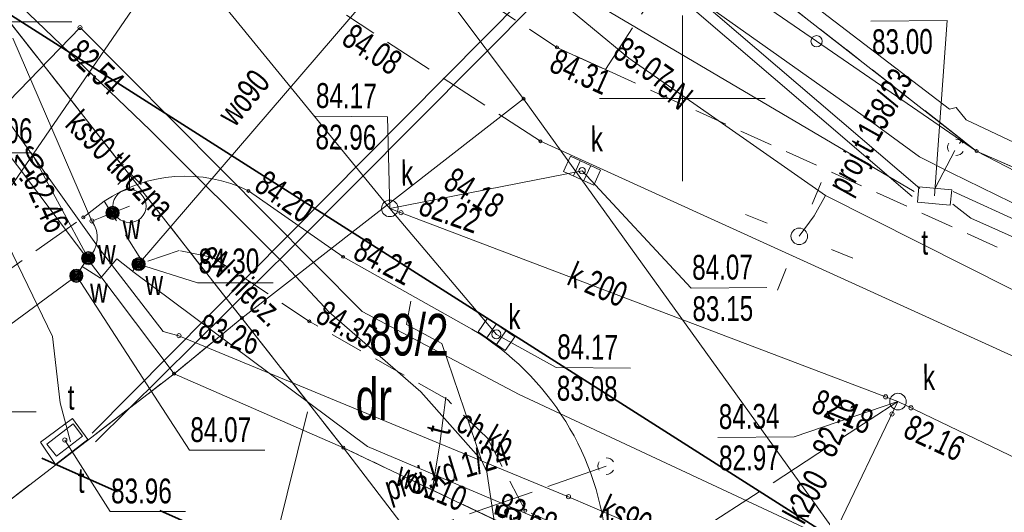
# Model space of a CAD drawing. Header units: metres. Extents: x -1013 to 1491425, y -5789533 to 1032.
# Tile 20 of 66: x -72 to -42, y 52 to 67. Entities that reach past the tile are written whole.
import ezdxf
from ezdxf.xclip import XClip

# ---------------------------------------------------------------- set-up
doc = ezdxf.new("R2010")
doc.units = ezdxf.units.M
doc.header["$MEASUREMENT"] = 0
doc.header["$XCLIPFRAME"] = 0
for name, pattern in [('2_KTCR02', [1.5, 1, -0.5]), ('2_KTJZ01', [2, 1.5, -0.5]), ('3_SUPK_P_01', [2.5, 2, -0.5]), ('3_SUPT_P_01', [2.5, 2, -0.5]), ('GUK', [2, 1.5, -0.5]), ('GUZ', [1, 0.5, -0.5]), ('Przerywana długa', [3.9, 2.5, -1.4])]:
    doc.linetypes.add(name, pattern=pattern)
doc.layers.add('700-L Mapa 1_500 dwg', color=7, linetype='Continuous')
doc.layers.add('708-L Opisy sytuacji 1_500 do legendy', color=7, linetype='Continuous')
for name, color, linetype, lineweight in [('703-L Płaszczyzny podejścia 2D3', 152, 'Continuous', 30), ('703-L Płaszczyzny podejścia 2D38', 171, 'Continuous', 35), ('708-L Opisy sytuacji 1_500 do legendy1', 7, 'Continuous', 13), ('708-L Opisy sytuacji 1_500 do legendy85', 1, 'Continuous', 25), ('GN.6640.3638.2023_9_Dzialki7', 9, 'Continuous', 18), ('GN.6640.3638.2023_9_Kontury90', 9, 'Continuous', 18), ('GN.6640.3638.2023_9_KTCR_E_T_17', 9, 'Continuous', 18), ('GN.6640.3638.2023_9_KTCR_L_17', 9, 'Continuous', 18), ('GN.6640.3638.2023_9_KTJZ_L_07', 9, 'Continuous', 18), ('GN.6640.3638.2023_9_KTKR_L_07', 9, 'Continuous', 18), ('GN.6640.3638.2023_9_KTOK_L_47', 9, 'Continuous', 18), ('GN.6640.3638.2023_9_Numery_dzialek7', 9, 'Continuous', 18), ('GN.6640.3638.2023_9_Numery_uzytkow7', 9, 'Continuous', 18), ('GN.6640.3638.2023_9_PODZIAL_SEKCYJNY_L_07', 9, 'Continuous', 18), ('GN.6640.3638.2023_9_Punkty7', 9, 'Continuous', 18), ('GN.6640.3638.2023_9_RTPW_T_17', 9, 'Continuous', 18), ('GN.6640.3638.2023_9_SUOG_L_052', 9, 'Continuous', 18), ('GN.6640.3638.2023_9_SUOW_L_05', 9, 'Continuous', 18), ('GN.6640.3638.2023_9_SUPE_D_L_31', 9, 'Continuous', 18), ('GN.6640.3638.2023_9_SUPE_E_T_31', 9, 'Continuous', 18), ('GN.6640.3638.2023_9_SUPE_L_11', 9, 'Continuous', 18), ('GN.6640.3638.2023_9_SUPG_L_252', 9, 'Continuous', 18), ('GN.6640.3638.2023_9_SUPK_D_L_034', 9, 'Continuous', 18), ('GN.6640.3638.2023_9_SUPK_D_L_434', 9, 'Continuous', 18), ('GN.6640.3638.2023_9_SUPK_E_T_434', 9, 'Continuous', 18), ('GN.6640.3638.2023_9_SUPK_L_034', 9, 'Continuous', 18), ('GN.6640.3638.2023_9_SUPK_L_434', 9, 'Continuous', 18), ('GN.6640.3638.2023_9_SUPP_E_T_434', 9, 'Continuous', 18), ('GN.6640.3638.2023_9_SUPP_E_T_630', 9, 'Continuous', 18), ('GN.6640.3638.2023_9_SUPP_L_434', 9, 'Continuous', 18), ('GN.6640.3638.2023_9_SUPP_L_630', 9, 'Continuous', 18), ('GN.6640.3638.2023_9_SUPS_T_434', 9, 'Continuous', 18), ('GN.6640.3638.2023_9_SUPS_T_630', 9, 'Continuous', 18), ('GN.6640.3638.2023_9_SUPT_D_L_030', 9, 'Continuous', 18), ('GN.6640.3638.2023_9_SUPT_E_T_030', 9, 'Continuous', 18), ('GN.6640.3638.2023_9_SUPT_L_030', 9, 'Continuous', 18), ('GN.6640.3638.2023_9_SUPW_D_L_05', 9, 'Continuous', 18), ('GN.6640.3638.2023_9_SUPW_E_T_05', 9, 'Continuous', 18), ('GN.6640.3638.2023_9_SUPW_L_05', 9, 'Continuous', 18), ('GN.6640.3638.2023_9_SUSM_D_T_07', 9, 'Continuous', 18), ('GN.6640.3638.2023_9_SUSM_D_T_37', 9, 'Continuous', 18), ('GN.6640.3638.2023_9_SUTG_T_052', 9, 'Continuous', 18), ('GN.6640.3638.2023_9_SUTK_T_034', 9, 'Continuous', 18), ('GN.6640.3638.2023_9_SUTT_T_030', 9, 'Continuous', 18), ('GN.6640.3638.2023_9_SUTW_T_05', 9, 'Continuous', 18), ('GN.6640.3638.2023_9_SUUK_D_T_234', 9, 'Continuous', 18), ('GN.6640.3638.2023_9_SUUK_E_T_934', 9, 'Continuous', 18), ('GN.6640.3638.2023_9_SUUK_T_07', 9, 'Continuous', 18), ('GN.6640.3638.2023_9_SUUT_D_T_130', 9, 'Continuous', 18), ('GN.6640.3638.2023_9_SUUT_E_T_930', 9, 'Continuous', 18), ('GN.6640.3638.2023_9_SUUT_L_130', 9, 'Continuous', 18), ('GN.6640.3638.2023_9_SUUT_T_37', 9, 'Continuous', 18), ('GN.6640.3638.2023_9_SUUW_E_T_57', 9, 'Continuous', 18), ('GN.6640.3638.2023_9_SUUW_T_07', 9, 'Continuous', 18), ('GN.6640.3638.2023_9_SUUW_T_77', 9, 'Continuous', 18), ('GN.6640.3638.2023_9_Uzytki7', 9, 'Continuous', 18)]:
    doc.layers.add(name, color=color, linetype=linetype, lineweight=lineweight)
doc.styles.add('STYL_AUTOMATYCZNY_1', font='arial.ttf', dxfattribs={"width": 0.7})
doc.styles.add('STYL_AUTOMATYCZNY_2', font='arial.ttf')
doc.dimstyles.new('STYL_AUTOMATYCZNY__4', dxfattribs={"dimtxt": 1.25, "dimasz": 0.917874, "dimexe": 0.18, "dimexo": 0.04, "dimgap": 0, "dimtad": 1, "dimtih": 1, "dimtoh": 1, "dimzin": 0, "dimdsep": 46, "dimtxsty": 'STYL_AUTOMATYCZNY_2', "dimblk": 'ARROWHEAD_8', "dimblk1": 'ARROWHEAD_8', "dimblk2": 'ARROWHEAD_8', "dimcen": 0.09, "dimclrd": 7, "dimclre": 7, "dimclrt": 1, "dimazin": 0, "dimtfac": 1, "dimtdec": 4, "dimtmove": 2, "dimatfit": 3, "dimfxl": 1, "dimtolj": 1, "dimtzin": 0, "dimarcsym": 0})

# ---------------------------------------------------------------- blocks, each defined once
blk = doc.blocks.new('Rysunek_1_9', base_point=(-7447251.91, -5789835.327))
at = {"layer": 'GN.6640.3638.2023_9_Dzialki7', "color": 9, "linetype": 'Continuous', "lineweight": 18}
for p, q in [((-102.37, 105.383), (-65.22, 58.043)), ((-56.71, 64.663), (-64.89, 75.563)), ((-77.51, 69.933), (-67.27, 56.363)), ((-50.9, 69.223), (-43.02, 63.083)), ((-65.22, 58.043), (-56.71, 64.663)), ((-42.33, 44.713), (-56.71, 64.663)), ((-43.02, 63.083), (-37.7, 60.743)), ((-65.22, 58.043), (-67.27, 56.363)), ((-65.22, 58.043), (-62.15, 54.133)), ((-242.47, -78.347), (-67.27, 56.363)), ((-67.27, 56.363), (-62.15, 54.133)), ((-62.15, 54.133), (-42.33, 44.713)), ((-62.15, 54.133), (-30.9, 13.243))]:
    blk.add_line(p, q, dxfattribs=at)
at = {"layer": 'GN.6640.3638.2023_9_Kontury90', "color": 9, "linetype": 'GUK', "lineweight": 18}
for p, q in [((-65.22, 58.043), (-99.5, 101.723)), ((-50.9, 69.223), (-43.02, 63.083)), ((-43.02, 63.083), (-37.7, 60.743)), ((-67.27, 56.363), (-65.22, 58.043)), ((-65.22, 58.043), (-62.15, 54.133)), ((-242.47, -78.347), (-67.27, 56.363)), ((-62.15, 54.133), (-42.33, 44.713))]:
    blk.add_line(p, q, dxfattribs=at)
at = {"layer": 'GN.6640.3638.2023_9_KTCR_L_17', "color": 9, "linetype": '2_KTCR02', "lineweight": 18}
for p, q in [((-55.7, 66.213), (-59.87, 68.973)), ((-54.23, 65.543), (-55.7, 66.213)), ((-30.1, 54.613), (-54.23, 65.543)), ((-68.2, 59.713), (-69.38, 61.573)), ((-67.11, 60.083), (-68.2, 59.713)), ((-66.09, 59.873), (-67.11, 60.083)), ((-63.18, 57.943), (-66.09, 59.873)), ((-59.01, 55.583), (-63.18, 57.943)), ((-57.8, 54.423), (-59.01, 55.583)), ((-56.66, 52.233), (-57.8, 54.423)), ((-54.2, 51.133), (-56.66, 52.233))]:
    blk.add_line(p, q, dxfattribs=at)
at = {"layer": 'GN.6640.3638.2023_9_KTJZ_L_07', "color": 9, "linetype": '2_KTJZ01', "lineweight": 18}
for p, q in [((-54.23, 65.543), (-51.88, 69.173)), ((-59.87, 68.973), (-55.7, 66.213)), ((-56.2, 63.383), (-62.06, 67.183)), ((-55.7, 66.213), (-54.23, 65.543)), ((-73.08, 58.923), (-70.01, 61.083))]:
    blk.add_line(p, q, dxfattribs=at)
at = {"layer": 'GN.6640.3638.2023_9_KTKR_L_07', "color": 9, "linetype": 'Continuous', "lineweight": 18}
for p, q in [((-36.74, 54.543), (-56.2, 63.383)), ((-62.16, 59.893), (-65.02, 61.883)), ((-69.38, 61.573), (-70.01, 61.083)), ((-62.16, 59.893), (-58.27, 57.713))]:
    blk.add_line(p, q, dxfattribs=at)
for centre, radius, start, end in [((-66.934, 57.992), 4.336, 63.8032, 124.3307), ((-62.588, 50.493), 8.412, 4.3606, 59.1164)]:
    blk.add_arc(centre, radius, start, end, dxfattribs=at)
at = {"layer": 'GN.6640.3638.2023_9_KTOK_L_47', "color": 9, "linetype": 'Continuous', "lineweight": 18}
for p, q in [((-47.855, 66.402), (-52.69, 69.723)), ((-43.02, 63.081), (-47.855, 66.402)), ((-43.02, 63.081), (-37.79, 60.363))]:
    blk.add_line(p, q, dxfattribs=at)
blk.add_circle((-47.855, 66.402), 0.17, dxfattribs=at)
at = {"layer": 'GN.6640.3638.2023_9_Numery_dzialek7', "color": 9, "linetype": 'Continuous', "lineweight": 18}
blk.add_line((-63.24, 55.213), (-65.11, 47.683), dxfattribs=at)
at = {"layer": 'GN.6640.3638.2023_9_PODZIAL_SEKCYJNY_L_07', "color": 9, "linetype": 'Continuous', "lineweight": 18}
for p, q in [((-51.91, 62.173), (-51.91, 67.173)), ((-54.41, 64.673), (-49.41, 64.673))]:
    blk.add_line(p, q, dxfattribs=at)
at = {"layer": 'GN.6640.3638.2023_9_Punkty7', "color": 9, "linetype": 'Continuous', "lineweight": 18}
for centre in [(-56.71, 64.663), (-43.02, 63.083), (-65.22, 58.043), (-67.27, 56.363), (-62.15, 54.133)]:
    blk.add_circle(centre, 0.045, dxfattribs=at)
at = {"layer": 'GN.6640.3638.2023_9_RTPW_T_17', "color": 9, "linetype": 'Continuous', "lineweight": 18}
for centre in [(-55.7, 66.213), (-56.2, 63.383), (-65.02, 61.883), (-70.01, 61.083), (-62.16, 59.893), (-63.18, 57.943), (-56.66, 52.233)]:
    blk.add_circle(centre, 0.045, dxfattribs=at)
at = {"layer": 'GN.6640.3638.2023_9_SUOG_L_052', "color": 9, "linetype": 'Continuous', "lineweight": 18}
blk.add_line((-42.68, 47.213), (-55.35, 52.653), dxfattribs=at)
at = {"layer": 'GN.6640.3638.2023_9_SUOW_L_05', "color": 9, "linetype": 'Continuous', "lineweight": 18}
blk.add_line((-68.34, 59.673), (-59.47, 69.983), dxfattribs=at)
at = {"layer": 'GN.6640.3638.2023_9_SUPE_D_L_31', "color": 9, "linetype": 'Continuous', "lineweight": 18}
for p, q in [((-53.531, 65.887), (-58.138, 69.705)), ((-73.04, 68.563), (-67.987, 63.716)), ((-48.545, 67.943), (-43.839, 64.346)), ((-50.596, 63.848), (-53.531, 65.887)), ((-43.839, 64.346), (-43.64, 64.397)), ((-43.64, 64.397), (-43.337, 64.029)), ((-43.337, 64.029), (-37.106, 61.093)), ((-67.987, 63.716), (-64.019, 59.763)), ((-47.591, 61.749), (-50.596, 63.848)), ((-47.591, 61.749), (-47.927, 61.126)), ((-41.951, 58.908), (-47.591, 61.749)), ((-47.927, 61.126), (-48.38, 60.513)), ((-64.019, 59.763), (-62.578, 58.223)), ((-60.245, 57.85), (-60.11, 58.551)), ((-62.578, 58.223), (-59.811, 55.822)), ((-59.181, 57.277), (-60.245, 57.85)), ((-57.976, 53.755), (-59.181, 57.277)), ((-59.811, 55.822), (-57.976, 53.755)), ((-57.976, 53.755), (-57.823, 53.406)), ((-57.823, 53.406), (-56.785, 46.533))]:
    blk.add_line(p, q, dxfattribs=at)
at = {"layer": 'GN.6640.3638.2023_9_SUPE_L_11', "color": 9, "linetype": 'Continuous', "lineweight": 18}
for p, q in [((-51.865, 67.979), (-46.277, 64.028)), ((-46.277, 64.028), (-44.749, 62.909)), ((-44.749, 62.909), (-43.786, 62.426)), ((-43.786, 62.426), (-38.52, 59.853))]:
    blk.add_line(p, q, dxfattribs=at)
at = {"layer": 'GN.6640.3638.2023_9_SUPG_L_252', "color": 9, "linetype": 'Continuous', "lineweight": 18}
for p, q in [((-69.53, 60.143), (-74.36, 66.883)), ((-67.6, 57.643), (-69.53, 60.143)), ((-67.12, 57.513), (-67.6, 57.643)), ((-55.35, 52.653), (-67.12, 57.513)), ((-42.68, 47.213), (-55.35, 52.653))]:
    blk.add_line(p, q, dxfattribs=at)
at = {"layer": 'GN.6640.3638.2023_9_SUPK_D_L_034', "color": 9, "linetype": 'Continuous', "lineweight": 18}
for centre, radius in [((-54.94, 62.493), 0.096), ((-57.53, 57.553), 0.133)]:
    blk.add_circle(centre, radius, dxfattribs=at)
at = {"layer": 'GN.6640.3638.2023_9_SUPK_D_L_434', "color": 9, "linetype": 'Continuous', "lineweight": 18}
for p, q in [((-60.75, 61.356), (-54.94, 62.493)), ((-45.397, 55.524), (-60.75, 61.356)), ((-60.75, 61.356), (-57.53, 57.553)), ((-50.582, 44.776), (-45.397, 55.524)), ((-45.397, 55.524), (-20.52, 43.573))]:
    blk.add_line(p, q, dxfattribs=at)
at = {"layer": 'GN.6640.3638.2023_9_SUPK_L_034', "color": 9, "linetype": 'Continuous', "lineweight": 18}
blk.add_line((-101.47, 111.113), (-60.75, 61.356), dxfattribs=at)
at = {"layer": 'GN.6640.3638.2023_9_SUPK_L_434', "color": 9, "linetype": 'Continuous', "lineweight": 18}
for p, q in [((-74.79, 58.253), (-65.54, 71.713)), ((-70.11, 66.813), (-76.4, 60.363)), ((-61.59, 58.243), (-70.11, 66.813)), ((-56.84, 55.733), (-61.59, 58.243)), ((-43.21, 49.383), (-56.84, 55.733))]:
    blk.add_line(p, q, dxfattribs=at)
at = {"layer": 'GN.6640.3638.2023_9_SUPP_L_434', "color": 9, "linetype": '3_SUPK_P_01', "lineweight": 18}
for p, q in [((-45.397, 55.524), (-56.386, 48.395)), ((-63.06, 50.483), (-54.21, 53.576))]:
    blk.add_line(p, q, dxfattribs=at)
at = {"layer": 'GN.6640.3638.2023_9_SUPP_L_630', "color": 9, "linetype": '3_SUPT_P_01', "lineweight": 18}
for p, q in [((-43.534, 63.316), (-43.456, 63.423)), ((-44.269, 61.964), (-43.68, 63.103))]:
    blk.add_line(p, q, dxfattribs=at)
at = {"layer": 'GN.6640.3638.2023_9_SUPS_T_434', "color": 9, "linetype": 'Continuous', "lineweight": 18}
for centre, start, end in [((-45.397, 55.524), 149.4064, 210.4809), ((-45.397, 55.524), 30.0857, 90.1805), ((-45.397, 55.524), 269.3333, 330.3412), ((-54.21, 53.576), 149.4064, 210.4809), ((-54.21, 53.576), 30.0857, 90.1805), ((-54.21, 53.576), 269.3333, 330.3412)]:
    blk.add_arc(centre, 0.25, start, end, dxfattribs=at)
at = {"layer": 'GN.6640.3638.2023_9_SUPS_T_630', "color": 9, "linetype": 'Continuous', "lineweight": 18}
for centre, start, end in [((-43.647, 63.198), 30.0857, 90.1805), ((-43.647, 63.199), 149.4064, 210.4809), ((-43.647, 63.199), 269.3333, 330.3412)]:
    blk.add_arc(centre, 0.25, start, end, dxfattribs=at)
at = {"layer": 'GN.6640.3638.2023_9_SUPT_D_L_030', "color": 9, "linetype": 'Continuous', "lineweight": 18}
for p, q in [((-54.658, 69.78), (-69.743, 54.572)), ((-44.733, 61.959), (-53.717, 69.627)), ((-54.436, 69.501), (-63.662, 60.226)), ((-53.855, 69.326), (-44.971, 61.717)), ((-70.943, 57.484), (-73.074, 61.88)), ((-39.919, 60.123), (-43.732, 61.866)), ((-43.739, 61.486), (-43.196, 61.06)), ((-43.196, 61.06), (-25.88, 53.341)), ((-63.662, 60.226), (-69.641, 54.313)), ((-70.709, 55.486), (-70.943, 57.484)), ((-70.401, 54.308), (-70.709, 55.486))]:
    blk.add_line(p, q, dxfattribs=at)
at = {"layer": 'GN.6640.3638.2023_9_SUPT_L_030', "color": 9, "linetype": 'Continuous', "lineweight": 18}
for p, q in [((-59.594, 70.525), (-44.912, 61.868)), ((-59.061, 55.66), (-59.24, 54.253)), ((-59.24, 54.253), (-59.508, 52.595))]:
    blk.add_line(p, q, dxfattribs=at)
at = {"layer": 'GN.6640.3638.2023_9_SUPW_D_L_05', "color": 9, "linetype": 'Continuous', "lineweight": 18}
for p, q in [((-69.75, 60.973), (-72.137, 66.497)), ((-70.22, 59.323), (-92.274, 43.103))]:
    blk.add_line(p, q, dxfattribs=at)
at = {"layer": 'GN.6640.3638.2023_9_SUPW_L_05', "color": 9, "linetype": 'Continuous', "lineweight": 18}
for p, q in [((-68.34, 59.673), (-59.47, 69.983)), ((-69.125, 61.223), (-68.614, 61.427)), ((-69.75, 60.973), (-69.45, 61.093)), ((-69.45, 61.093), (-69.125, 61.223)), ((-70.04, 59.603), (-69.86, 59.853)), ((-69, 59.833), (-69.49, 59.253)), ((-69, 59.833), (-68.47, 59.423)), ((-70.04, 59.603), (-70.22, 59.323)), ((-69.49, 59.253), (-70.04, 59.603)), ((-68.519, 59.461), (-68.34, 59.673)), ((-68.47, 59.423), (-61.42, 54.173)), ((-54.91, 51.423), (-61.42, 54.173))]:
    blk.add_line(p, q, dxfattribs=at)
blk.add_arc((-70.424, 60.474), 0.839, 312.2616, 36.5199, dxfattribs=at)
at = {"layer": 'GN.6640.3638.2023_9_SUSM_D_T_07', "color": 9, "linetype": 'Continuous', "lineweight": 18}
for p, q in [((-47.985, 61.486), (-47.721, 62.134)), ((-49.353, 60.908), (-50.001, 61.171)), ((-47.407, 60.118), (-46.758, 59.855)), ((-48.775, 59.54), (-49.038, 58.891))]:
    blk.add_line(p, q, dxfattribs=at)
at = {"layer": 'GN.6640.3638.2023_9_SUSM_D_T_37', "color": 9, "linetype": 'Continuous', "lineweight": 18}
blk.add_circle((-48.38, 60.513), 0.25, dxfattribs=at)
at = {"layer": 'GN.6640.3638.2023_9_SUTG_T_052', "color": 9, "linetype": 'Continuous', "lineweight": 18}
blk.add_line((-72.475, 66.99), (-70.358, 66.99), dxfattribs=at)
for centre in [(-67.12, 57.513), (-55.35, 52.653)]:
    blk.add_circle(centre, 0.0625, dxfattribs=at)
at = {"layer": 'GN.6640.3638.2023_9_SUTK_T_034', "color": 9, "linetype": 'Continuous', "lineweight": 18}
for p, q in [((-63.017, 64.139), (-60.819, 64.116)), ((-60.75, 61.356), (-60.819, 64.116)), ((-54.94, 62.493), (-51.642, 58.95)), ((-51.642, 58.95), (-49.362, 58.966)), ((-57.53, 57.553), (-55.728, 56.554)), ((-55.728, 56.554), (-53.475, 56.531)), ((-45.397, 55.524), (-48.53, 54.462)), ((-73.718, 55.218), (-71.438, 55.218)), ((-50.837, 54.445), (-48.53, 54.462))]:
    blk.add_line(p, q, dxfattribs=at)
for centre in [(-70.11, 66.813), (-60.41, 61.227), (-45.771, 55.666), (-45.002, 55.334), (-45.577, 55.151)]:
    blk.add_circle(centre, 0.0625, dxfattribs=at)
at = {"layer": 'GN.6640.3638.2023_9_SUTT_T_030', "color": 9, "linetype": 'Continuous', "lineweight": 18}
for p, q in [((-46.215, 67.009), (-43.908, 67.025)), ((-44.291, 61.732), (-43.908, 67.025)), ((-70.57, 54.363), (-69.201, 52.202)), ((-69.201, 52.202), (-66.921, 52.202))]:
    blk.add_line(p, q, dxfattribs=at)
blk.add_circle((-70.57, 54.363), 0.0625, dxfattribs=at)
at = {"layer": 'GN.6640.3638.2023_9_SUTW_T_05', "color": 9, "linetype": 'Continuous', "lineweight": 18}
for p, q in [((-73.832, 63.033), (-71.58, 63.033)), ((-69.86, 59.853), (-71.58, 63.033)), ((-68.34, 59.673), (-66.559, 59.105)), ((-70.22, 59.323), (-66.806, 54.053)), ((-66.559, 59.105), (-64.279, 59.105)), ((-66.806, 54.053), (-64.526, 54.053))]:
    blk.add_line(p, q, dxfattribs=at)
blk.add_circle((-69.75, 60.973), 0.0625, dxfattribs=at)
at = {"layer": 'GN.6640.3638.2023_9_SUUK_D_T_234', "color": 9, "linetype": 'Continuous', "lineweight": 18}
for centre in [(-60.75, 61.356), (-45.397, 55.524)]:
    blk.add_circle(centre, 0.25, dxfattribs=at)
at = {"layer": 'GN.6640.3638.2023_9_SUUK_T_07', "color": 9, "linetype": 'Continuous', "lineweight": 18}
for p, q in [((-55.498, 62.472), (-55.291, 62.927)), ((-55.291, 62.927), (-54.381, 62.514)), ((-54.996, 62.793), (-55.202, 62.338)), ((-54.588, 62.058), (-55.498, 62.472)), ((-54.677, 62.648), (-54.884, 62.193)), ((-54.381, 62.514), (-54.588, 62.058)), ((-58.083, 57.631), (-57.799, 58.043)), ((-57.799, 58.043), (-56.976, 57.474)), ((-57.532, 57.858), (-57.816, 57.447)), ((-57.26, 57.063), (-58.083, 57.631)), ((-57.244, 57.659), (-57.528, 57.248)), ((-56.976, 57.474), (-57.26, 57.063))]:
    blk.add_line(p, q, dxfattribs=at)
at = {"layer": 'GN.6640.3638.2023_9_SUUT_D_T_130', "color": 9, "linetype": 'Continuous', "lineweight": 18}
for p, q in [((-44.767, 62.011), (-44.81, 61.546)), ((-43.771, 61.918), (-44.767, 62.011)), ((-43.815, 61.454), (-43.771, 61.918)), ((-44.81, 61.546), (-43.815, 61.454))]:
    blk.add_line(p, q, dxfattribs=at)
at = {"layer": 'GN.6640.3638.2023_9_SUUT_L_130', "color": 9, "linetype": 'Continuous', "lineweight": 18}
for p, q in [((-70.34, 55.013), (-71.3, 54.303)), ((-69.87, 54.383), (-70.34, 55.013)), ((-71.3, 54.303), (-70.85, 53.623)), ((-70.85, 53.623), (-69.87, 54.383))]:
    blk.add_line(p, q, dxfattribs=at)
at = {"layer": 'GN.6640.3638.2023_9_SUUT_T_37', "color": 9, "linetype": 'Continuous', "lineweight": 18}
for p, q in [((-70.317, 54.853), (-71.108, 54.242)), ((-70.031, 54.484), (-70.317, 54.853)), ((-70.823, 53.872), (-70.031, 54.484)), ((-71.108, 54.242), (-70.823, 53.872))]:
    blk.add_line(p, q, dxfattribs=at)
at = {"layer": 'GN.6640.3638.2023_9_SUUW_T_07', "color": 9, "linetype": 'Continuous', "lineweight": 18}
for p, q in [((-68.614, 62.427), (-68.968, 62.074)), ((-68.614, 62.427), (-68.261, 62.074)), ((-68.614, 61.927), (-68.614, 62.427))]:
    blk.add_line(p, q, dxfattribs=at)
blk.add_circle((-68.614, 61.427), 0.5, dxfattribs=at)
at = {"layer": 'GN.6640.3638.2023_9_SUUW_T_77', "color": 9, "linetype": 'Continuous', "lineweight": 18}
for centre, radius in [((-69.125, 61.223), 0.2), ((-69.125, 61.223), 0.175), ((-69.125, 61.223), 0.15), ((-69.125, 61.223), 0.125), ((-69.125, 61.223), 0.1), ((-69.125, 61.223), 0.075), ((-69.125, 61.223), 0.05), ((-69.125, 61.223), 0.025), ((-69.125, 61.223), 0.00715), ((-69.86, 59.853), 0.2), ((-69.86, 59.853), 0.175), ((-69.86, 59.853), 0.15), ((-69.86, 59.853), 0.125), ((-69.86, 59.853), 0.1), ((-69.86, 59.853), 0.075), ((-69.86, 59.853), 0.05), ((-69.86, 59.853), 0.025), ((-69.86, 59.853), 0.00715), ((-68.34, 59.673), 0.2), ((-68.34, 59.673), 0.175), ((-68.34, 59.673), 0.15), ((-68.34, 59.673), 0.125), ((-70.22, 59.323), 0.2), ((-70.22, 59.323), 0.175), ((-68.34, 59.673), 0.1), ((-68.34, 59.673), 0.075), ((-68.34, 59.673), 0.05), ((-68.34, 59.673), 0.025), ((-68.34, 59.673), 0.00715), ((-70.22, 59.323), 0.15), ((-70.22, 59.323), 0.125), ((-70.22, 59.323), 0.1), ((-70.22, 59.323), 0.075), ((-70.22, 59.323), 0.05), ((-70.22, 59.323), 0.025), ((-70.22, 59.323), 0.00715)]:
    blk.add_circle(centre, radius, dxfattribs=at)
at = {"layer": 'GN.6640.3638.2023_9_Uzytki7', "color": 9, "linetype": 'GUZ', "lineweight": 18}
for p, q in [((-65.22, 58.043), (-99.5, 101.723)), ((-50.9, 69.223), (-43.02, 63.083)), ((-43.02, 63.083), (-37.7, 60.743)), ((-67.27, 56.363), (-65.22, 58.043)), ((-65.22, 58.043), (-62.15, 54.133)), ((-242.47, -78.347), (-67.27, 56.363)), ((-62.15, 54.133), (-42.33, 44.713))]:
    blk.add_line(p, q, dxfattribs=at)
at = {"layer": 'GN.6640.3638.2023_9_KTCR_E_T_17', "color": 9, "linetype": 'Continuous', "lineweight": 18, "insert": (-58.615, 55.004), "char_height": 0.75, "attachment_point": 4, "rotation": 330.489, "style": 'STYL_AUTOMATYCZNY_1'}
blk.add_mtext('\\A1;{\\pql;\\fArial|b0|i0|c238|p0;\\W0.700000;ch.kb.}', dxfattribs=at)
at = {"layer": 'GN.6640.3638.2023_9_Numery_dzialek7', "color": 9, "linetype": 'Continuous', "lineweight": 18, "insert": (-61.369, 58.173), "char_height": 1.26, "attachment_point": 1, "style": 'STYL_AUTOMATYCZNY_1'}
blk.add_mtext('\\A1;{\\pql;\\fArial|b0|i0|c238|p0;\\W0.700000;89/2}', dxfattribs=at)
at = {"layer": 'GN.6640.3638.2023_9_Numery_uzytkow7', "color": 9, "linetype": 'Continuous', "lineweight": 18, "insert": (-61.783, 56.232), "char_height": 1.26, "attachment_point": 1, "style": 'STYL_AUTOMATYCZNY_1'}
blk.add_mtext('\\A1;{\\pql;\\fArial|b0|i0|c238|p0;\\W0.700000;dr}', dxfattribs=at)
at = {"layer": 'GN.6640.3638.2023_9_RTPW_T_17', "color": 9, "linetype": 'Continuous', "lineweight": 18, "char_height": 0.75, "style": 'STYL_AUTOMATYCZNY_1'}
for s, insert, attachment_point, rotation in [('\\A1;{\\pql;\\fArial|b0|i0|c238|p0;\\W0.700000;84.08}', (-61.844, 66.973), 1, 327.1715), ('\\A1;{\\pql;\\fArial|b0|i0|c238|p0;\\W0.700000;84.31}', (-55.672, 66.201), 1, 335.7765), ('\\A1;{\\pql;\\fArial|b0|i0|c238|p0;\\W0.700000;84.16}', (-72.602, 61.636), 7, 35.127), ('\\A1;{\\pql;\\fArial|b0|i0|c238|p0;\\W0.700000;84.20}', (-64.895, 61.93), 7, 324.7276), ('\\A1;{\\pql;\\fArial|b0|i0|c238|p0;\\W0.700000;84.18}', (-58.784, 62.636), 1, 328.3136), ('\\A1;{\\pql;\\fArial|b0|i0|c238|p0;\\W0.700000;84.21}', (-61.913, 59.851), 7, 332.3241), ('\\A1;{\\pql;\\fArial|b0|i0|c238|p0;\\W0.700000;84.35}', (-63.045, 57.95), 7, 330.6422), ('\\A1;{\\pql;\\fArial|b0|i0|c238|p0;\\W0.700000;84.45}', (-57.925, 50.675), 1, 77.0875)]:
    blk.add_mtext(s, dxfattribs=dict(at, insert=insert, attachment_point=attachment_point, rotation=rotation))
at = {"layer": 'GN.6640.3638.2023_9_SUPE_E_T_31', "color": 9, "linetype": 'Continuous', "lineweight": 18, "char_height": 0.75, "style": 'STYL_AUTOMATYCZNY_1'}
for s, insert, attachment_point, rotation in [('\\A1;{\\pql;\\fArial|b0|i0|c238|p0;\\W0.700000;eN}', (-52.495, 65.16), 4, 321.1126), ('\\A1;{\\pql;\\fArial|b0|i0|c238|p0;\\W0.700000;eN niecz.}', (-66.573, 59.866), 7, 315.4244)]:
    blk.add_mtext(s, dxfattribs=dict(at, insert=insert, attachment_point=attachment_point, rotation=rotation))
at = {"layer": 'GN.6640.3638.2023_9_SUPK_E_T_434', "color": 9, "linetype": 'Continuous', "lineweight": 18, "char_height": 0.75, "style": 'STYL_AUTOMATYCZNY_1'}
for s, insert, attachment_point, rotation in [('\\A1;{\\pql;\\fArial|b0|i0|c238|p0;\\W0.700000;ks90 tłoczna}', (-70.607, 63.848), 7, 314.7975), ('\\A1;{\\pql;\\fArial|b0|i0|c238|p0;\\W0.700000;k 200}', (-55.292, 59.413), 4, 336.4428), ('\\A1;{\\pql;\\fArial|b0|i0|c238|p0;\\W0.700000;k200}', (-48.233, 51.773), 7, 61.047), ('\\A1;{\\pql;\\fArial|b0|i0|c238|p0;\\W0.700000;ks90 tłoczna}', (-54.308, 52.392), 4, 334.953)]:
    blk.add_mtext(s, dxfattribs=dict(at, insert=insert, attachment_point=attachment_point, rotation=rotation))
at = {"layer": 'GN.6640.3638.2023_9_SUPP_E_T_434', "color": 9, "linetype": 'Continuous', "lineweight": 18, "insert": (-60.832, 52.769), "char_height": 0.75, "attachment_point": 4, "rotation": 16.8868, "style": 'STYL_AUTOMATYCZNY_1'}
blk.add_mtext('\\A1;{\\pql;\\fArial|b0|i0|c238|p0;\\W0.700000;proj.kd 1/24}', dxfattribs=at)
at = {"layer": 'GN.6640.3638.2023_9_SUPP_E_T_630', "color": 9, "linetype": 'Continuous', "lineweight": 18, "insert": (-47.13, 61.846), "char_height": 0.75, "attachment_point": 4, "rotation": 61.0443, "style": 'STYL_AUTOMATYCZNY_1'}
blk.add_mtext('\\A1;{\\pql;\\fArial|b0|i0|c238|p0;\\W0.700000;proj.t 158/23}', dxfattribs=at)
at = {"layer": 'GN.6640.3638.2023_9_SUPT_E_T_030', "color": 9, "linetype": 'Continuous', "lineweight": 18, "insert": (-59.315, 54.569), "char_height": 0.75, "attachment_point": 4, "rotation": 75.96, "style": 'STYL_AUTOMATYCZNY_1'}
blk.add_mtext('\\A1;{\\pql;\\fArial|b0|i0|c238|p0;\\W0.700000;t}', dxfattribs=at)
at = {"layer": 'GN.6640.3638.2023_9_SUPW_E_T_05', "color": 9, "linetype": 'Continuous', "lineweight": 18, "char_height": 0.75, "style": 'STYL_AUTOMATYCZNY_1'}
for s, insert, attachment_point, rotation in [('\\A1;{\\pql;\\fArial|b0|i0|c238|p0;\\W0.700000;wo90}', (-65.72, 64.019), 4, 50.67), ('\\A1;{\\pql;\\fArial|b0|i0|c238|p0;\\W0.700000;wo110}', (-60.636, 53.027), 7, 337.0995)]:
    blk.add_mtext(s, dxfattribs=dict(at, insert=insert, attachment_point=attachment_point, rotation=rotation))
at = {"layer": 'GN.6640.3638.2023_9_SUTG_T_052', "color": 9, "linetype": 'Continuous', "lineweight": 18, "char_height": 0.75, "attachment_point": 7, "style": 'STYL_AUTOMATYCZNY_1'}
for s, insert, rotation in [('\\A1;{\\pql;\\fArial|b0|i0|c238|p0;\\W0.700000;83.26}', (-66.59, 57.468), 342.3239), ('\\A1;{\\pql;\\fArial|b0|i0|c238|p0;\\W0.700000;83.68}', (-57.6, 52.095), 337.816)]:
    blk.add_mtext(s, dxfattribs=dict(at, insert=insert, rotation=rotation))
at = {"layer": 'GN.6640.3638.2023_9_SUTK_T_034', "color": 9, "linetype": 'Continuous', "lineweight": 18, "char_height": 0.75, "style": 'STYL_AUTOMATYCZNY_1'}
for s, insert, attachment_point, rotation in [('\\A1;{\\pql;\\fArial|b0|i0|c238|p0;\\W0.700000;82.54}', (-70.038, 66.526), 1, 316.6181), ('\\A1;{\\pql;\\fArial|b0|i0|c238|p0;\\W0.700000;84.17}', (-62.977, 65.139), 1, 359.403), ('\\A1;{\\pql;\\fArial|b0|i0|c238|p0;\\W0.700000;82.96}', (-62.99, 63.889), 1, 359.403), ('\\A1;{\\pql;\\fArial|b0|i0|c238|p0;\\W0.700000;82.22}', (-59.927, 61.177), 7, 340.965), ('\\A1;{\\pql;\\fArial|b0|i0|c238|p0;\\W0.700000;84.07}', (-51.619, 59.95), 1, 0.4031), ('\\A1;{\\pql;\\fArial|b0|i0|c238|p0;\\W0.700000;83.15}', (-51.61, 58.7), 1, 0.4031), ('\\A1;{\\pql;\\fArial|b0|i0|c238|p0;\\W0.700000;84.17}', (-55.688, 57.554), 1, 359.406), ('\\A1;{\\pql;\\fArial|b0|i0|c238|p0;\\W0.700000;83.08}', (-55.701, 56.304), 1, 359.406), ('\\A1;{\\pql;\\fArial|b0|i0|c238|p0;\\W0.700000;82.18}', (-48.06, 55.224), 7, 337.203), ('\\A1;{\\pql;\\fArial|b0|i0|c238|p0;\\W0.700000;82.16}', (-47.665, 53.931), 4, 67.6004), ('\\A1;{\\pql;\\fArial|b0|i0|c238|p0;\\W0.700000;84.34}', (-50.814, 55.446), 1, 0.4031), ('\\A1;{\\pql;\\fArial|b0|i0|c238|p0;\\W0.700000;82.16}', (-44.967, 55.158), 1, 335.052), ('\\A1;{\\pql;\\fArial|b0|i0|c238|p0;\\W0.700000;82.97}', (-50.806, 54.196), 1, 0.4031)]:
    blk.add_mtext(s, dxfattribs=dict(at, insert=insert, attachment_point=attachment_point, rotation=rotation))
at = {"layer": 'GN.6640.3638.2023_9_SUTT_T_030', "color": 9, "linetype": 'Continuous', "lineweight": 18, "char_height": 0.75, "attachment_point": 1, "style": 'STYL_AUTOMATYCZNY_1'}
for s, insert, rotation in [('\\A1;{\\pql;\\fArial|b0|i0|c238|p0;\\W0.700000;83.00}', (-46.183, 66.759), 0.4031), ('\\A1;{\\pql;\\fArial|b0|i0|c238|p0;\\W0.700000;83.07}', (-53.624, 66.577), 324.8626)]:
    blk.add_mtext(s, dxfattribs=dict(at, insert=insert, rotation=rotation))
at = {"layer": 'GN.6640.3638.2023_9_SUTT_T_030', "color": 9, "linetype": 'Continuous', "lineweight": 18, "insert": (-69.171, 53.202), "char_height": 0.75, "attachment_point": 1, "style": 'STYL_AUTOMATYCZNY_1'}
blk.add_mtext('\\A1;{\\pql;\\fArial|b0|i0|c238|p0;\\W0.700000;83.96}', dxfattribs=at)
at = {"layer": 'GN.6640.3638.2023_9_SUTW_T_05', "color": 9, "linetype": 'Continuous', "lineweight": 18, "char_height": 0.75, "style": 'STYL_AUTOMATYCZNY_1'}
for s, insert, attachment_point in [('\\A1;{\\pql;\\fArial|b0|i0|c238|p0;\\W0.700000;84.06}', (-73.381, 63.313), 7), ('\\A1;{\\pql;\\fArial|b0|i0|c238|p0;\\W0.700000;84.30}', (-66.529, 59.384), 7), ('\\A1;{\\pql;\\fArial|b0|i0|c238|p0;\\W0.700000;84.07}', (-66.776, 55.053), 1)]:
    blk.add_mtext(s, dxfattribs=dict(at, insert=insert, attachment_point=attachment_point))
at = {"layer": 'GN.6640.3638.2023_9_SUTW_T_05', "color": 9, "linetype": 'Continuous', "lineweight": 18, "insert": (-71.852, 62.22), "char_height": 0.75, "attachment_point": 7, "rotation": 293.9625, "style": 'STYL_AUTOMATYCZNY_1'}
blk.add_mtext('\\A1;{\\pql;\\fArial|b0|i0|c238|p0;\\W0.700000;82.46}', dxfattribs=at)
at = {"layer": 'GN.6640.3638.2023_9_SUUK_E_T_934', "color": 9, "linetype": 'Continuous', "lineweight": 18, "char_height": 0.75, "style": 'STYL_AUTOMATYCZNY_1'}
for insert, attachment_point, rotation in [((-54.675, 63.071), 7, 0.405), ((-60.408, 62.42), 4, 0.4031), ((-57.167, 58.083), 4, 0.4031), ((-44.644, 56.251), 4, 0.4031)]:
    blk.add_mtext('\\A1;{\\pql;\\fArial|b0|i0|c238|p0;\\W0.700000;k}', dxfattribs=dict(at, insert=insert, attachment_point=attachment_point, rotation=rotation))
at = {"layer": 'GN.6640.3638.2023_9_SUUT_E_T_930', "color": 9, "linetype": 'Continuous', "lineweight": 18, "char_height": 0.75, "attachment_point": 1, "rotation": 0.4031, "style": 'STYL_AUTOMATYCZNY_1'}
for insert in [(-44.691, 60.709), (-70.183, 53.519)]:
    blk.add_mtext('\\A1;{\\pql;\\fArial|b0|i0|c238|p0;\\W0.700000;t}', dxfattribs=dict(at, insert=insert))
at = {"layer": 'GN.6640.3638.2023_9_SUUT_E_T_930', "color": 9, "linetype": 'Continuous', "lineweight": 18, "insert": (-70.483, 55.273), "char_height": 0.75, "attachment_point": 7, "style": 'STYL_AUTOMATYCZNY_1'}
blk.add_mtext('\\A1;{\\pql;\\fArial|b0|i0|c238|p0;\\W0.700000;t}', dxfattribs=at)
at = {"layer": 'GN.6640.3638.2023_9_SUUW_E_T_57', "color": 9, "linetype": 'Continuous', "lineweight": 18, "insert": (-68.83, 61.164), "char_height": 0.75, "attachment_point": 1, "rotation": 2.0831, "style": 'STYL_AUTOMATYCZNY_1'}
blk.add_mtext('\\A1;{\\pql;\\fArial|b0|i0|c238|p0;\\W0.700000;w}', dxfattribs=at)
at = {"layer": 'GN.6640.3638.2023_9_SUUW_E_T_57', "color": 9, "linetype": 'Continuous', "lineweight": 18, "char_height": 0.75, "style": 'STYL_AUTOMATYCZNY_1'}
for insert, attachment_point in [((-69.562, 59.671), 7), ((-68.132, 59.487), 1), ((-69.804, 59.255), 1)]:
    blk.add_mtext('\\A1;{\\pql;\\fArial|b0|i0|c238|p0;\\W0.700000;w}', dxfattribs=dict(at, insert=insert, attachment_point=attachment_point))
blk = doc.blocks.new('*D19')
at = {"layer": '708-L Opisy sytuacji 1_500 do legendy1', "color": 7, "linetype": 'Continuous', "lineweight": 13}
for p, q in [((-54.056, 9.769), (-54.692, 9.519)), ((-54.056, 9.769), (-53.806, 9.133)), ((-56.012, 4.287), (-56.346, 4.883)), ((-56.012, 4.287), (-55.416, 4.621))]:
    blk.add_line(p, q, dxfattribs=at)
blk.add_arc((-18.286, -6.082), 39.124, 156.1008, 164.6316, dxfattribs=at)
at = {"layer": '708-L Opisy sytuacji 1_500 do legendy85', "color": 1, "lineweight": 25, "insert": (-63.896, 7.107), "char_height": 1.25, "attachment_point": 7, "style": 'STYL_AUTOMATYCZNY_2'}
blk.add_mtext('\\A1;{\\pql;\\fArial|b0|i0|c238|p0;\\W1.000000;8,53°/15%}', dxfattribs=at)
blk = doc.blocks.new('ARROWHEAD_8')
at = {"color": 0, "linetype": 'Continuous', "lineweight": 0}
blk.add_line((0, 0), (-1, 0), dxfattribs=at)
at = {"color": 0, "linetype": 'Continuous', "lineweight": 0, "flags": 128}
blk.add_lwpolyline([(-0.525, 0.525), (0, 0), (-0.525, -0.525)], dxfattribs=at)
blk = doc.blocks.new('*D20')
at = {"layer": '708-L Opisy sytuacji 1_500 do legendy1', "color": 7, "linetype": 'Continuous', "lineweight": 13}
for p, q in [((-37.665, 45.247), (-38.331, 45.094)), ((-37.665, 45.247), (-37.512, 44.581)), ((-40.399, 40.14), (-40.641, 40.779)), ((-40.399, 40.14), (-39.761, 40.382))]:
    blk.add_line(p, q, dxfattribs=at)
blk.add_arc((-4.796, 24.363), 38.943, 147.57, 156.1008, dxfattribs=at)
at = {"layer": '708-L Opisy sytuacji 1_500 do legendy85', "color": 1, "lineweight": 25, "insert": (-47.207, 44.208), "char_height": 1.25, "attachment_point": 7, "style": 'STYL_AUTOMATYCZNY_2'}
blk.add_mtext('\\A1;{\\pql;\\fArial|b0|i0|c238|p0;\\W1.000000;8,53°/15%}', dxfattribs=at)

msp = doc.modelspace()

# ---------------------------------------------------------------- linework, layer by layer
at = {"layer": '703-L Płaszczyzny podejścia 2D3', "color": 152, "linetype": 'Continuous', "lineweight": 30}
msp.add_circle((8.227, 10.355), 1021.659, dxfattribs=at)
at = {"layer": '703-L Płaszczyzny podejścia 2D38', "color": 171, "linetype": 'Continuous', "lineweight": 35}
msp.add_line((-4.796, 24.363), (-336.803, 235.305), dxfattribs=at)
at = {"layer": '703-L Płaszczyzny podejścia 2D38', "color": 171, "linetype": 'Przerywana długa', "lineweight": 35}
msp.add_line((-4.796, 24.363), (-360.443, 181.958), dxfattribs=at)

# ---------------------------------------------------------------- block references
at = {"layer": '700-L Mapa 1_500 dwg', "color": 52, "linetype": 'Continuous', "lineweight": 25}
ref = msp.add_blockref('Rysunek_1_9', (-7447251.91, -5789835.327), dxfattribs=at)
XClip(ref).set_block_clipping_path([(-263.024729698, -194.3328058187), (268.520270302, 207.6028993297)])

# ---------------------------------------------------------------- dimensions: what is measured, and where the dimension line sits
at = {"layer": '708-L Opisy sytuacji 1_500 do legendy', "color": 7, "linetype": 'Continuous', "lineweight": 13}
for base, center, p1, p2, picture, middle in [((-39.127, 42.745), (-4.796, 24.363), (-336.803, 235.305), (-360.443, 181.958), '*D20', (-43.239, 44.833)), ((-55.136, 7.064), (-18.286, -6.082), (-397.573, 98.166), (-373.933, 151.513), '*D19', (-59.928, 7.732))]:
    dim = msp.add_angular_dim_3p(base=base, center=center, p1=p1, p2=p2, text='8,53°/15%', dimstyle='STYL_AUTOMATYCZNY__4', dxfattribs=at)
    dim.commit()
    dim.dimension.update_dxf_attribs({"geometry": picture, "text_midpoint": middle, "dimtype": 165})

doc.saveas('drawing.dxf')
